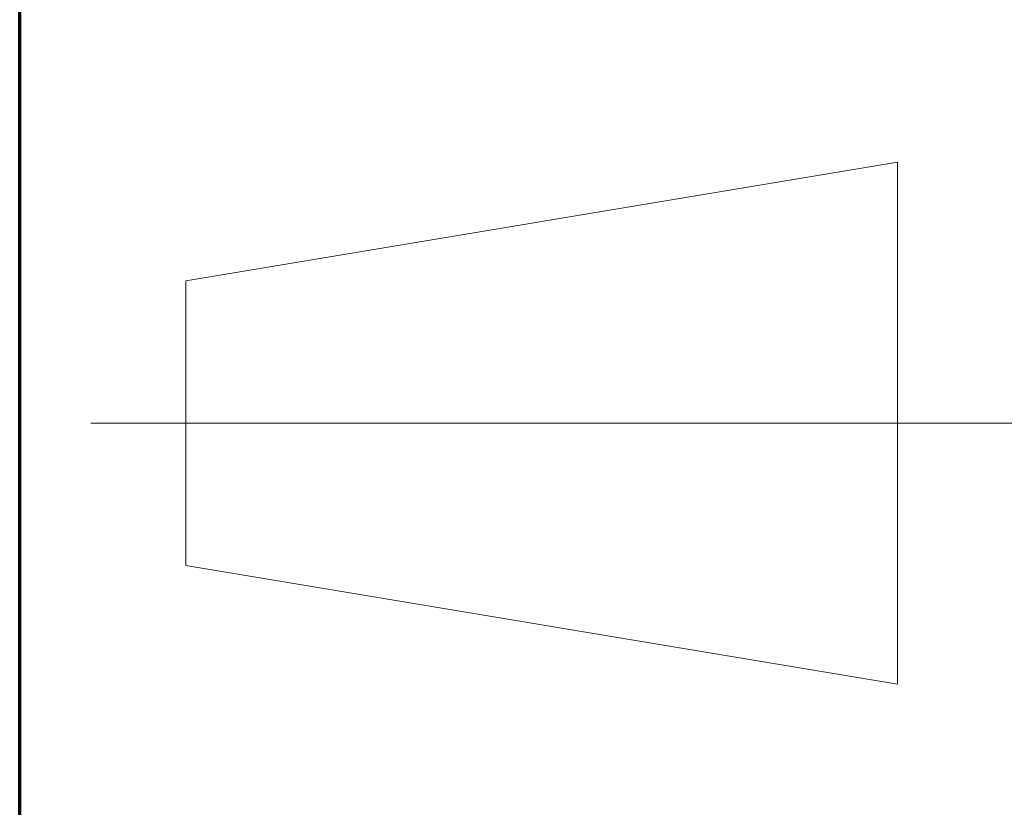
# Model space of a CAD drawing. Extents: x 0 to 1189, y 0 to 841.
# Tile 87 of 129: x 989 to 1010, y 59 to 76. Entities that reach past the tile are written whole.
import ezdxf

# ---------------------------------------------------------------- set-up
doc = ezdxf.new("R2010")
doc.units = 0

msp = doc.modelspace()

# ---------------------------------------------------------------- linework, layer by layer
at = {"color": 5, "lineweight": 70}
msp.add_line((989, 20), (989, 821), dxfattribs=at)
at = {"color": 7, "lineweight": 13, "ltscale": 0.380173}
for p, q in [((992.5, 70), (1007.5, 72.5)), ((1007.5, 61.5), (992.5, 64))]:
    msp.add_line(p, q, dxfattribs=at)
at = {"color": 7, "lineweight": 13, "ltscale": 0.275}
msp.add_line((1007.5, 72.5), (1007.5, 61.5), dxfattribs=at)
at = {"color": 7, "lineweight": 13, "ltscale": 0.15}
msp.add_line((992.5, 64), (992.5, 70), dxfattribs=at)
at = {"color": 7, "lineweight": 13}
msp.add_line((990.5, 67), (1025.5, 67), dxfattribs=at)

doc.saveas('drawing.dxf')
